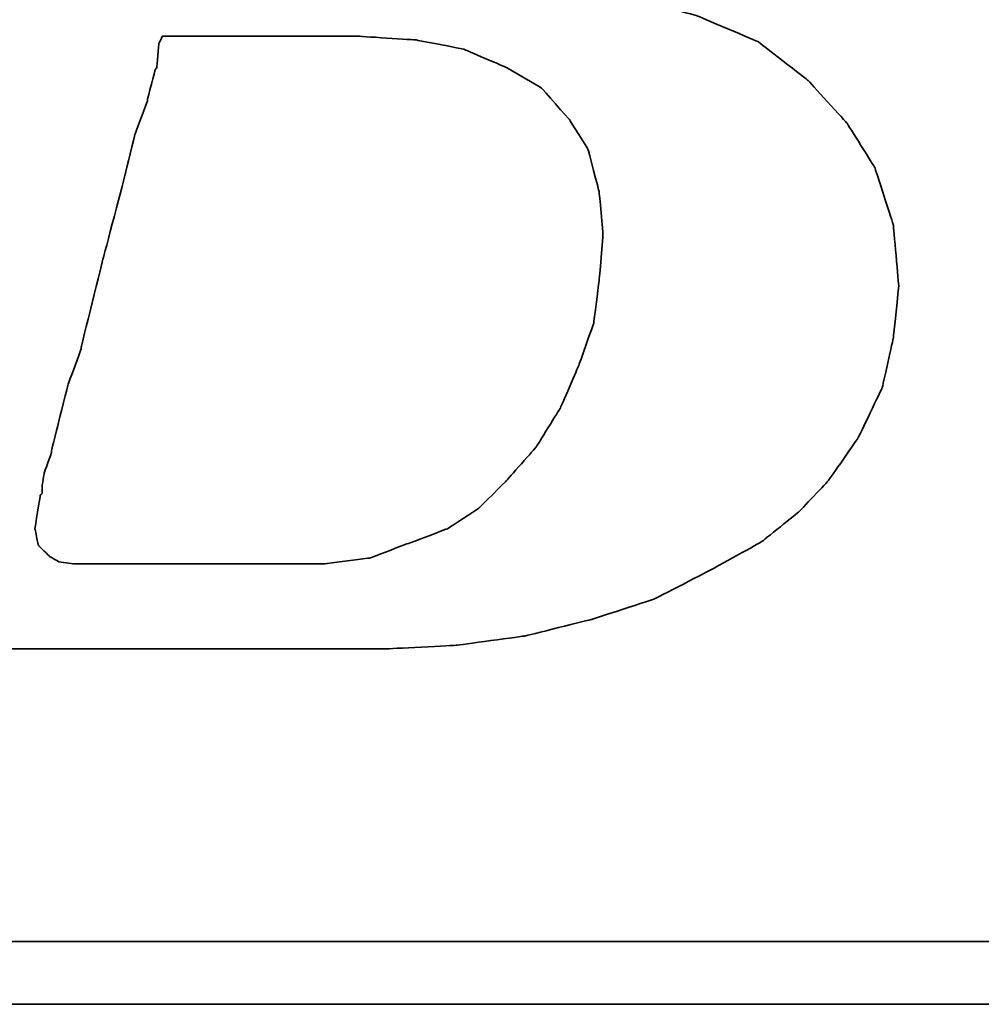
# Model space of a CAD drawing. Extents: x 670 to 902, y -15 to 132.
# Tile 27 of 50: x 838.78 to 842.02, y 75.76 to 79.06. Entities that reach past the tile are written whole.
import ezdxf

# ---------------------------------------------------------------- set-up
doc = ezdxf.new("R2010")
doc.units = 0
doc.header["$MEASUREMENT"] = 0
doc.layers.add('DIM', color=4, linetype='CONTINUOUS')
doc.layers.add('layer 1', color=7, linetype='CONTINUOUS')

# ---------------------------------------------------------------- blocks, each defined once
blk = doc.blocks.new('TBI MOTION logo(完整正式版)')
at = {"layer": 'layer 1', "color": 22, "lineweight": 35}
for points, knots in [([(-64.65375, -6.86375), (-64.65375, -6.86375), (-64.84375, -7.29625), (-64.84375, -7.29625), (-64.84375, -7.29625), (-64.84375, -7.29625), (-64.86875, -7.34375), (-64.86875, -7.34375), (-64.86875, -7.34375), (-64.86875, -7.34375), (-64.86875, -7.36875), (-64.86875, -7.36875), (-64.86875, -7.36875), (-64.86875, -7.36875), (-65.15375, -7.65375), (-65.15375, -7.65375), (-65.15375, -7.65375), (-65.15375, -7.65375), (-65.17875, -7.65375), (-65.17875, -7.65375), (-65.17875, -7.65375), (-65.17875, -7.65375), (-65.20375, -7.67875), (-65.20375, -7.67875), (-65.20375, -7.67875), (-65.20375, -7.67875), (-65.58875, -7.87125), (-65.58875, -7.87125), (-65.58875, -7.87125), (-65.58875, -7.87125), (-65.63375, -7.87125), (-65.63375, -7.87125), (-65.63375, -7.87125), (-65.63375, -7.87125), (-65.65875, -7.89375), (-65.65875, -7.89375), (-65.65875, -7.89375), (-65.65875, -7.89375), (-66.09375, -7.94375), (-66.09375, -7.94375), (-66.09375, -7.94375), (-66.09375, -7.94375), (-66.11375, -7.94375), (-66.11375, -7.94375), (-66.11375, -7.94375), (-66.11375, -7.94375), (-66.16375, -7.94375), (-66.16375, -7.94375), (-66.16375, -7.94375), (-66.16375, -7.94375), (-66.30875, -7.94375), (-66.30875, -7.94375), (-66.30875, -7.94375), (-66.30875, -7.94375), (-66.69375, -7.94375), (-66.69375, -7.94375), (-66.69375, -7.94375), (-66.69375, -7.94375), (-67.07375, -7.94375), (-67.07375, -7.94375), (-67.07375, -7.94375), (-67.07375, -7.94375), (-67.12375, -7.94375), (-67.12375, -7.94375), (-67.12375, -7.94375), (-67.12375, -7.94375), (-67.12375, -7.96625), (-67.12375, -7.96625), (-67.12375, -7.96625), (-67.12375, -7.96625), (-67.14875, -7.99125), (-67.14875, -7.99125), (-67.14875, -7.99125), (-67.14875, -7.99125), (-67.24375, -8.34875), (-67.24375, -8.34875), (-67.24375, -8.34875), (-67.24375, -8.34875), (-67.31375, -8.68625), (-67.31375, -8.68625), (-67.31375, -8.68625), (-67.31375, -8.68625), (-67.26875, -8.68625), (-67.26875, -8.68625), (-67.26875, -8.68625), (-67.26875, -8.68625), (-67.07375, -8.68625), (-67.07375, -8.68625), (-67.07375, -8.68625), (-67.07375, -8.68625), (-66.54875, -8.68625), (-66.54875, -8.68625), (-66.54875, -8.68625), (-66.54875, -8.68625), (-65.82625, -8.68625), (-65.82625, -8.68625), (-65.82625, -8.68625), (-65.82625, -8.68625), (-65.01375, -8.68625), (-65.01375, -8.68625), (-65.01375, -8.68625), (-65.01375, -8.68625), (-64.05375, -8.68625), (-64.05375, -8.68625), (-64.05375, -8.68625), (-64.05375, -8.68625), (-62.08375, -8.68625), (-62.08375, -8.68625), (-62.08375, -8.68625), (-62.08375, -8.68625), (-60.06875, -8.68625), (-60.06875, -8.68625), (-60.06875, -8.68625), (-60.06875, -8.68625), (-59.10875, -8.68625), (-59.10875, -8.68625), (-59.10875, -8.68625), (-59.10875, -8.68625), (-58.29375, -8.68625), (-58.29375, -8.68625), (-58.29375, -8.68625), (-58.29375, -8.68625), (-57.57375, -8.68625), (-57.57375, -8.68625), (-57.57375, -8.68625), (-57.57375, -8.68625), (-57.04875, -8.68625), (-57.04875, -8.68625), (-57.04875, -8.68625), (-57.04875, -8.68625), (-56.85375, -8.68625), (-56.85375, -8.68625), (-56.85375, -8.68625), (-56.85375, -8.68625), (-56.70875, -8.68625), (-56.70875, -8.68625), (-56.70875, -8.68625), (-56.70875, -8.68625), (-56.61375, -8.68625), (-56.61375, -8.68625), (-56.61375, -8.68625), (-56.61375, -8.68625), (-56.56875, -8.68625), (-56.56875, -8.68625), (-56.56875, -8.68625), (-56.56875, -8.68625), (-55.65375, -8.63875), (-55.65375, -8.63875), (-55.65375, -8.63875), (-55.65375, -8.63875), (-54.76875, -8.51875), (-54.76875, -8.51875), (-54.76875, -8.51875), (-54.76875, -8.51875), (-53.90375, -8.30375), (-53.90375, -8.30375), (-53.90375, -8.30375), (-53.90375, -8.30375), (-53.08875, -8.03875), (-53.08875, -8.03875), (-53.08875, -8.03875), (-53.08875, -8.03875), (-52.34375, -7.65375), (-52.34375, -7.65375), (-52.34375, -7.65375), (-52.34375, -7.65375), (-51.69875, -7.29625), (-51.69875, -7.29625), (-51.69875, -7.29625), (-51.69875, -7.29625), (-51.21875, -6.91125), (-51.21875, -6.91125), (-51.21875, -6.91125), (-51.21875, -6.91125), (-50.83375, -6.50375), (-50.83375, -6.50375), (-50.83375, -6.50375), (-50.83375, -6.50375), (-50.44875, -5.94875), (-50.44875, -5.94875), (-50.44875, -5.94875), (-50.44875, -5.94875), (-50.13875, -5.30375), (-50.13875, -5.30375), (-50.13875, -5.30375), (-50.13875, -5.30375), (-49.99375, -4.65375), (-49.99375, -4.65375), (-49.99375, -4.65375), (-49.99375, -4.65375), (-49.92375, -3.98375), (-49.92375, -3.98375), (-49.92375, -3.98375), (-49.92375, -3.98375), (-49.99375, -3.19374), (-49.99375, -3.19374), (-49.99375, -3.19374), (-49.99375, -3.19374), (-50.23374, -2.44874), (-50.23374, -2.44874), (-50.23374, -2.44874), (-50.23374, -2.44874), (-50.59375, -1.87374), (-50.59375, -1.87374), (-50.59375, -1.87374), (-50.59375, -1.87374), (-51.09875, -1.31874), (-51.09875, -1.31874), (-51.09875, -1.31874), (-51.09875, -1.31874), (-51.74375, -0.81875), (-51.74375, -0.81875), (-51.74375, -0.81875), (-51.74375, -0.81875), (-52.53875, -0.48125), (-52.53875, -0.48125), (-52.53875, -0.48125), (-52.53875, -0.48125), (-53.47375, -0.21875), (-53.47375, -0.21875), (-53.47375, -0.21875), (-53.47375, -0.21875), (-54.52875, -0.04874), (-54.52875, -0.04874), (-54.52875, -0.04874), (-54.52875, -0.04874), (-55.65375, 0.12125), (-55.65375, 0.12125), (-55.65375, 0.12125), (-55.65375, 0.12125), (-54.50375, 0.28624), (-54.50375, 0.28624), (-54.50375, 0.28624), (-54.50375, 0.28624), (-53.83375, 0.38124), (-53.83375, 0.38124), (-53.83375, 0.38124), (-53.83375, 0.38124), (-53.18375, 0.50125), (-53.18375, 0.50125), (-53.18375, 0.50125), (-53.18375, 0.50125), (-52.55875, 0.66874), (-52.55875, 0.66874), (-52.55875, 0.66874), (-52.55875, 0.66874), (-52.03375, 0.86124), (-52.03375, 0.86124), (-52.03375, 0.86124), (-52.03375, 0.86124), (-51.50374, 1.03124), (-51.50374, 1.03124), (-51.50374, 1.03124), (-51.50374, 1.03124), (-51.09875, 1.27125), (-51.09875, 1.27125), (-51.09875, 1.27125), (-51.09875, 1.27125), (-50.71375, 1.48624), (-50.71375, 1.48624), (-50.71375, 1.48624), (-50.71375, 1.48624), (-50.37625, 1.77625), (-50.37625, 1.77625), (-50.37625, 1.77625), (-50.37625, 1.77625), (-49.82375, 2.37625), (-49.82375, 2.37625), (-49.82375, 2.37625), (-49.82375, 2.37625), (-49.41875, 2.99625), (-49.41875, 2.99625), (-49.41875, 2.99625), (-49.41875, 2.99625), (-49.22375, 3.76625), (-49.22375, 3.76625), (-49.22375, 3.76625), (-49.22375, 3.76625), (-49.15375, 4.50874), (-49.15375, 4.50874), (-49.15375, 4.50874), (-49.15375, 4.50874), (-49.20375, 5.25125), (-49.20375, 5.25125), (-49.20375, 5.25125), (-49.20375, 5.25125), (-49.41875, 5.92625), (-49.41875, 5.92625), (-49.41875, 5.92625), (-49.41875, 5.92625), (-49.77875, 6.47625), (-49.77875, 6.47625), (-49.77875, 6.47625), (-49.77875, 6.47625), (-50.33125, 7.02624), (-50.33125, 7.02624), (-50.33125, 7.02624), (-50.33125, 7.02624), (-51.00125, 7.43625), (-51.00125, 7.43625), (-51.00125, 7.43625), (-51.00125, 7.43625), (-51.79375, 7.72625), (-51.79375, 7.72625), (-51.79375, 7.72625), (-51.79375, 7.72625), (-52.72875, 7.89124), (-52.72875, 7.89124), (-52.72875, 7.89124), (-52.72875, 7.89124), (-53.83375, 7.98625), (-53.83375, 7.98625), (-53.83375, 7.98625), (-53.83375, 7.98625), (-53.92875, 7.98625), (-53.92875, 7.98625), (-53.92875, 7.98625), (-53.92875, 7.98625), (-54.26375, 7.98625), (-54.26375, 7.98625), (-54.26375, 7.98625), (-54.26375, 7.98625), (-54.74375, 7.98625), (-54.74375, 7.98625), (-54.74375, 7.98625), (-54.74375, 7.98625), (-55.36875, 7.98625), (-55.36875, 7.98625), (-55.36875, 7.98625), (-55.36875, 7.98625), (-56.13375, 7.98625), (-56.13375, 7.98625), (-56.13375, 7.98625), (-56.13375, 7.98625), (-56.94875, 7.98625), (-56.94875, 7.98625), (-56.94875, 7.98625), (-56.94875, 7.98625), (-58.77625, 7.98625), (-58.77625, 7.98625), (-58.77625, 7.98625), (-58.77625, 7.98625), (-60.59875, 7.98625), (-60.59875, 7.98625), (-60.59875, 7.98625), (-60.59875, 7.98625), (-61.41375, 7.98625), (-61.41375, 7.98625), (-61.41375, 7.98625), (-61.41375, 7.98625), (-62.17875, 7.98625), (-62.17875, 7.98625), (-62.17875, 7.98625), (-62.17875, 7.98625), (-62.80375, 7.98625), (-62.80375, 7.98625), (-62.80375, 7.98625), (-62.80375, 7.98625), (-63.30625, 7.98625), (-63.30625, 7.98625), (-63.30625, 7.98625), (-63.30625, 7.98625), (-63.57375, 7.98625), (-63.57375, 7.98625), (-63.57375, 7.98625), (-63.57375, 7.98625), (-63.57375, 7.96375), (-63.57375, 7.96375), (-63.57375, 7.96375), (-63.57375, 7.96375), (-63.59875, 7.94125), (-63.59875, 7.94125), (-63.59875, 7.94125), (-63.59875, 7.94125), (-63.69375, 7.55625), (-63.69375, 7.55625), (-63.69375, 7.55625), (-63.69375, 7.55625), (-63.76375, 7.24624), (-63.76375, 7.24624), (-63.76375, 7.24624), (-63.76375, 7.24624), (-63.23875, 7.24624), (-63.23875, 7.24624), (-63.23875, 7.24624), (-63.23875, 7.24624), (-62.75875, 7.24624), (-62.75875, 7.24624), (-62.75875, 7.24624), (-62.75875, 7.24624), (-62.61125, 7.24624), (-62.61125, 7.24624), (-62.61125, 7.24624), (-62.61125, 7.24624), (-62.56625, 7.24624), (-62.56625, 7.24624), (-62.56625, 7.24624), (-62.56625, 7.24624), (-62.22875, 7.24624), (-62.22875, 7.24624), (-62.22875, 7.24624), (-62.22875, 7.24624), (-62.20375, 7.24624), (-62.20375, 7.24624), (-62.20375, 7.24624), (-62.20375, 7.24624), (-62.17875, 7.21875), (-62.17875, 7.21875), (-62.17875, 7.21875), (-62.17875, 7.21875), (-61.96375, 7.17125), (-61.96375, 7.17125), (-61.96375, 7.17125), (-61.96375, 7.17125), (-61.72375, 7.12624), (-61.72375, 7.12624), (-61.72375, 7.12624), (-61.72375, 7.12624), (-61.70375, 7.12624), (-61.70375, 7.12624), (-61.70375, 7.12624), (-61.70375, 7.12624), (-61.55875, 7.07624), (-61.55875, 7.07624), (-61.55875, 7.07624), (-61.55875, 7.07624), (-61.50875, 7.07624), (-61.50875, 7.07624), (-61.50875, 7.07624), (-61.50875, 7.07624), (-61.48375, 7.02624), (-61.48375, 7.02624), (-61.48375, 7.02624), (-61.48375, 7.02624), (-61.31875, 6.83375), (-61.31875, 6.83375), (-61.31875, 6.83375), (-61.31875, 6.83375), (-61.29375, 6.81125), (-61.29375, 6.81125), (-61.29375, 6.81125), (-61.29375, 6.81125), (-61.29375, 6.78625), (-61.29375, 6.78625), (-61.29375, 6.78625), (-61.29375, 6.78625), (-61.19875, 6.50124), (-61.19875, 6.50124), (-61.19875, 6.50124), (-61.19875, 6.50124), (-61.17375, 6.45124), (-61.17375, 6.45124), (-61.17375, 6.45124), (-61.17375, 6.45124), (-61.19875, 6.40625), (-61.19875, 6.40625), (-61.19875, 6.40625), (-61.19875, 6.40625), (-61.26875, 5.99624), (-61.26875, 5.99624), (-61.26875, 5.99624), (-61.26875, 5.99624), (-61.26875, 5.85125), (-61.26875, 5.85125), (-61.26875, 5.85125), (-61.26875, 5.85125), (-61.26875, 5.82625), (-61.26875, 5.82625), (-61.26875, 5.82625), (-61.26875, 5.82625), (-61.29375, 5.80625), (-61.29375, 5.80625), (-61.29375, 5.80625), (-61.29375, 5.80625), (-61.34125, 5.66125), (-61.34125, 5.66125), (-61.34125, 5.66125), (-61.34125, 5.66125), (-61.41375, 5.44625), (-61.41375, 5.44625), (-61.41375, 5.44625), (-61.41375, 5.44625), (-61.48375, 5.15625), (-61.48375, 5.15625), (-61.48375, 5.15625), (-61.48375, 5.15625), (-61.58375, 4.82124), (-61.58375, 4.82124), (-61.58375, 4.82124), (-61.58375, 4.82124), (-61.79875, 4.00375), (-61.79875, 4.00375), (-61.79875, 4.00375), (-61.79875, 4.00375), (-62.05875, 2.99625), (-62.05875, 2.99625), (-62.05875, 2.99625), (-62.05875, 2.99625), (-62.34875, 1.91625), (-62.34875, 1.91625), (-62.34875, 1.91625), (-62.34875, 1.91625), (-62.97375, -0.41124), (-62.97375, -0.41124), (-62.97375, -0.41124), (-62.97375, -0.41124), (-63.59875, -2.75875), (-63.59875, -2.75875), (-63.59875, -2.75875), (-63.59875, -2.75875), (-63.88375, -3.86374), (-63.88375, -3.86374), (-63.88375, -3.86374), (-63.88375, -3.86374), (-64.14875, -4.82374), (-64.14875, -4.82374), (-64.14875, -4.82374), (-64.14875, -4.82374), (-64.36375, -5.64125), (-64.36375, -5.64125), (-64.36375, -5.64125), (-64.36375, -5.64125), (-64.43625, -5.97625), (-64.43625, -5.97625), (-64.43625, -5.97625), (-64.43625, -5.97625), (-64.50875, -6.28625), (-64.50875, -6.28625), (-64.50875, -6.28625), (-64.50875, -6.28625), (-64.50875, -6.30875), (-64.50875, -6.30875), (-64.50875, -6.30875), (-64.50875, -6.30875), (-64.57875, -6.50375), (-64.57875, -6.50375), (-64.57875, -6.50375), (-64.57875, -6.50375), (-64.62875, -6.69625), (-64.62875, -6.69625), (-64.62875, -6.69625), (-64.62875, -6.69625), (-64.62875, -6.76875), (-64.62875, -6.76875), (-64.62875, -6.76875), (-64.62875, -6.76875), (-64.62875, -6.81375), (-64.62875, -6.81375), (-64.62875, -6.81375), (-64.62875, -6.81375), (-64.62875, -6.83875), (-64.62875, -6.83875), (-64.62875, -6.83875), (-64.62875, -6.83875), (-64.65375, -6.86375), (-64.65375, -6.86375)], [0, 0, 0, 0, 0.00719424, 0.00719424, 0.00719424, 0.00719425, 0.01438849, 0.01438849, 0.01438849, 0.0143885, 0.02158273, 0.02158273, 0.02158273, 0.02158274, 0.02877698, 0.02877698, 0.02877698, 0.02877699, 0.03597122, 0.03597122, 0.03597122, 0.03597123, 0.04316547, 0.04316547, 0.04316547, 0.04316548, 0.05035971, 0.05035971, 0.05035971, 0.05035972, 0.05755396, 0.05755396, 0.05755396, 0.05755397, 0.0647482, 0.0647482, 0.0647482, 0.06474821, 0.07194245, 0.07194245, 0.07194245, 0.07194246, 0.07913669, 0.07913669, 0.07913669, 0.0791367, 0.08633094, 0.08633094, 0.08633094, 0.08633095, 0.09352518, 0.09352518, 0.09352518, 0.09352519, 0.10071942, 0.10071942, 0.10071942, 0.10071943, 0.10791367, 0.10791367, 0.10791367, 0.10791368, 0.11510791, 0.11510791, 0.11510791, 0.11510792, 0.12230216, 0.12230216, 0.12230216, 0.12230217, 0.1294964, 0.1294964, 0.1294964, 0.12949641, 0.13669065, 0.13669065, 0.13669065, 0.13669066, 0.14388489, 0.14388489, 0.14388489, 0.1438849, 0.15107914, 0.15107914, 0.15107914, 0.15107915, 0.15827338, 0.15827338, 0.15827338, 0.15827339, 0.16546763, 0.16546763, 0.16546763, 0.16546764, 0.17266187, 0.17266187, 0.17266187, 0.17266188, 0.17985612, 0.17985612, 0.17985612, 0.17985613, 0.18705036, 0.18705036, 0.18705036, 0.18705037, 0.1942446, 0.1942446, 0.1942446, 0.19424461, 0.20143885, 0.20143885, 0.20143885, 0.20143886, 0.20863309, 0.20863309, 0.20863309, 0.2086331, 0.21582734, 0.21582734, 0.21582734, 0.21582735, 0.22302158, 0.22302158, 0.22302158, 0.22302159, 0.23021583, 0.23021583, 0.23021583, 0.23021584, 0.23741007, 0.23741007, 0.23741007, 0.23741008, 0.24460432, 0.24460432, 0.24460432, 0.24460433, 0.25179856, 0.25179856, 0.25179856, 0.25179857, 0.25899281, 0.25899281, 0.25899281, 0.25899282, 0.26618705, 0.26618705, 0.26618705, 0.26618706, 0.27338129, 0.27338129, 0.27338129, 0.2733813, 0.28057554, 0.28057554, 0.28057554, 0.28057555, 0.28776978, 0.28776978, 0.28776978, 0.28776979, 0.29496403, 0.29496403, 0.29496403, 0.29496404, 0.30215827, 0.30215827, 0.30215827, 0.30215828, 0.30935252, 0.30935252, 0.30935252, 0.30935253, 0.31654676, 0.31654676, 0.31654676, 0.31654677, 0.32374101, 0.32374101, 0.32374101, 0.32374102, 0.33093525, 0.33093525, 0.33093525, 0.33093526, 0.3381295, 0.3381295, 0.3381295, 0.33812951, 0.34532374, 0.34532374, 0.34532374, 0.34532375, 0.35251799, 0.35251799, 0.35251799, 0.352518, 0.35971223, 0.35971223, 0.35971223, 0.35971224, 0.36690647, 0.36690647, 0.36690647, 0.36690648, 0.37410072, 0.37410072, 0.37410072, 0.37410073, 0.38129496, 0.38129496, 0.38129496, 0.38129497, 0.38848921, 0.38848921, 0.38848921, 0.38848922, 0.39568345, 0.39568345, 0.39568345, 0.39568346, 0.4028777, 0.4028777, 0.4028777, 0.40287771, 0.41007194, 0.41007194, 0.41007194, 0.41007195, 0.41726619, 0.41726619, 0.41726619, 0.4172662, 0.42446043, 0.42446043, 0.42446043, 0.42446044, 0.43165468, 0.43165468, 0.43165468, 0.43165469, 0.43884892, 0.43884892, 0.43884892, 0.43884893, 0.44604317, 0.44604317, 0.44604317, 0.44604318, 0.45323741, 0.45323741, 0.45323741, 0.45323742, 0.46043165, 0.46043165, 0.46043165, 0.46043166, 0.4676259, 0.4676259, 0.4676259, 0.46762591, 0.47482014, 0.47482014, 0.47482014, 0.47482015, 0.48201439, 0.48201439, 0.48201439, 0.4820144, 0.48920863, 0.48920863, 0.48920863, 0.48920864, 0.49640288, 0.49640288, 0.49640288, 0.49640289, 0.50359712, 0.50359712, 0.50359712, 0.50359713, 0.51079137, 0.51079137, 0.51079137, 0.51079138, 0.51798561, 0.51798561, 0.51798561, 0.51798562, 0.52517986, 0.52517986, 0.52517986, 0.52517987, 0.5323741, 0.5323741, 0.5323741, 0.53237411, 0.53956835, 0.53956835, 0.53956835, 0.53956836, 0.54676259, 0.54676259, 0.54676259, 0.5467626, 0.55395683, 0.55395683, 0.55395683, 0.55395684, 0.56115108, 0.56115108, 0.56115108, 0.56115109, 0.56834532, 0.56834532, 0.56834532, 0.56834533, 0.57553957, 0.57553957, 0.57553957, 0.57553958, 0.58273381, 0.58273381, 0.58273381, 0.58273382, 0.58992806, 0.58992806, 0.58992806, 0.58992807, 0.5971223, 0.5971223, 0.5971223, 0.59712231, 0.60431655, 0.60431655, 0.60431655, 0.60431656, 0.61151079, 0.61151079, 0.61151079, 0.6115108, 0.61870504, 0.61870504, 0.61870504, 0.61870505, 0.62589928, 0.62589928, 0.62589928, 0.62589929, 0.63309353, 0.63309353, 0.63309353, 0.63309354, 0.64028777, 0.64028777, 0.64028777, 0.64028778, 0.64748201, 0.64748201, 0.64748201, 0.64748202, 0.65467626, 0.65467626, 0.65467626, 0.65467627, 0.6618705, 0.6618705, 0.6618705, 0.66187051, 0.66906475, 0.66906475, 0.66906475, 0.66906476, 0.67625899, 0.67625899, 0.67625899, 0.676259, 0.68345324, 0.68345324, 0.68345324, 0.68345325, 0.69064748, 0.69064748, 0.69064748, 0.69064749, 0.69784173, 0.69784173, 0.69784173, 0.69784174, 0.70503597, 0.70503597, 0.70503597, 0.70503598, 0.71223022, 0.71223022, 0.71223022, 0.71223023, 0.71942446, 0.71942446, 0.71942446, 0.71942447, 0.72661871, 0.72661871, 0.72661871, 0.72661872, 0.73381295, 0.73381295, 0.73381295, 0.73381296, 0.74100719, 0.74100719, 0.74100719, 0.7410072, 0.74820144, 0.74820144, 0.74820144, 0.74820145, 0.75539568, 0.75539568, 0.75539568, 0.75539569, 0.76258993, 0.76258993, 0.76258993, 0.76258994, 0.76978417, 0.76978417, 0.76978417, 0.76978418, 0.77697842, 0.77697842, 0.77697842, 0.77697843, 0.78417266, 0.78417266, 0.78417266, 0.78417267, 0.79136691, 0.79136691, 0.79136691, 0.79136692, 0.79856115, 0.79856115, 0.79856115, 0.79856116, 0.8057554, 0.8057554, 0.8057554, 0.80575541, 0.81294964, 0.81294964, 0.81294964, 0.81294965, 0.82014388, 0.82014388, 0.82014388, 0.82014389, 0.82733813, 0.82733813, 0.82733813, 0.82733814, 0.83453237, 0.83453237, 0.83453237, 0.83453238, 0.84172662, 0.84172662, 0.84172662, 0.84172663, 0.84892086, 0.84892086, 0.84892086, 0.84892087, 0.85611511, 0.85611511, 0.85611511, 0.85611512, 0.86330935, 0.86330935, 0.86330935, 0.86330936, 0.8705036, 0.8705036, 0.8705036, 0.87050361, 0.87769784, 0.87769784, 0.87769784, 0.87769785, 0.88489209, 0.88489209, 0.88489209, 0.8848921, 0.89208633, 0.89208633, 0.89208633, 0.89208634, 0.89928058, 0.89928058, 0.89928058, 0.89928059, 0.90647482, 0.90647482, 0.90647482, 0.90647483, 0.91366906, 0.91366906, 0.91366906, 0.91366907, 0.92086331, 0.92086331, 0.92086331, 0.92086332, 0.92805755, 0.92805755, 0.92805755, 0.92805756, 0.9352518, 0.9352518, 0.9352518, 0.93525181, 0.94244604, 0.94244604, 0.94244604, 0.94244605, 0.94964029, 0.94964029, 0.94964029, 0.9496403, 0.95683453, 0.95683453, 0.95683453, 0.95683454, 0.96402878, 0.96402878, 0.96402878, 0.96402879, 0.97122302, 0.97122302, 0.97122302, 0.97122303, 0.97841727, 0.97841727, 0.97841727, 0.97841728, 0.98561151, 0.98561151, 0.98561151, 0.98561152, 0.99280576, 0.99280576, 0.99280576, 0.99280577, 1, 1, 1, 1]), ([(-61.03125, -6.57375), (-61.03125, -6.57375), (-61.03125, -6.67125), (-61.03125, -6.67125), (-61.03125, -6.67125), (-61.03125, -6.67125), (-61.05375, -6.69625), (-61.05375, -6.69625), (-61.05375, -6.69625), (-61.05375, -6.69625), (-61.12375, -7.12875), (-61.12375, -7.12875), (-61.12375, -7.12875), (-61.12375, -7.12875), (-61.07875, -7.34375), (-61.07875, -7.34375), (-61.07875, -7.34375), (-61.07875, -7.34375), (-60.93375, -7.48875), (-60.93375, -7.48875), (-60.93375, -7.48875), (-60.93375, -7.48875), (-60.81375, -7.55625), (-60.81375, -7.55625), (-60.81375, -7.55625), (-60.81375, -7.55625), (-60.62375, -7.58375), (-60.62375, -7.58375), (-60.62375, -7.58375), (-60.62375, -7.58375), (-60.30875, -7.58375), (-60.30875, -7.58375), (-60.30875, -7.58375), (-60.30875, -7.58375), (-59.97375, -7.58375), (-59.97375, -7.58375), (-59.97375, -7.58375), (-59.97375, -7.58375), (-59.87875, -7.58375), (-59.87875, -7.58375), (-59.87875, -7.58375), (-59.87875, -7.58375), (-59.63625, -7.58375), (-59.63625, -7.58375), (-59.63625, -7.58375), (-59.63625, -7.58375), (-58.96875, -7.58375), (-58.96875, -7.58375), (-58.96875, -7.58375), (-58.96875, -7.58375), (-58.29375, -7.58375), (-58.29375, -7.58375), (-58.29375, -7.58375), (-58.29375, -7.58375), (-58.05375, -7.58375), (-58.05375, -7.58375), (-58.05375, -7.58375), (-58.05375, -7.58375), (-57.98375, -7.58375), (-57.98375, -7.58375), (-57.98375, -7.58375), (-57.98375, -7.58375), (-57.35875, -7.58375), (-57.35875, -7.58375), (-57.35875, -7.58375), (-57.35875, -7.58375), (-56.78375, -7.50875), (-56.78375, -7.50875), (-56.78375, -7.50875), (-56.78375, -7.50875), (-56.27875, -7.31875), (-56.27875, -7.31875), (-56.27875, -7.31875), (-56.27875, -7.31875), (-55.77375, -7.12875), (-55.77375, -7.12875), (-55.77375, -7.12875), (-55.77375, -7.12875), (-55.36875, -6.86375), (-55.36875, -6.86375), (-55.36875, -6.86375), (-55.36875, -6.86375), (-55.00875, -6.50375), (-55.00875, -6.50375), (-55.00875, -6.50375), (-55.00875, -6.50375), (-54.62375, -6.06875), (-54.62375, -6.06875), (-54.62375, -6.06875), (-54.62375, -6.06875), (-54.31375, -5.56875), (-54.31375, -5.56875), (-54.31375, -5.56875), (-54.31375, -5.56875), (-54.07375, -5.01625), (-54.07375, -5.01625), (-54.07375, -5.01625), (-54.07375, -5.01625), (-53.87875, -4.46374), (-53.87875, -4.46374), (-53.87875, -4.46374), (-53.87875, -4.46374), (-53.80875, -3.91375), (-53.80875, -3.91375), (-53.80875, -3.91375), (-53.80875, -3.91375), (-53.75875, -3.31375), (-53.75875, -3.31375), (-53.75875, -3.31375), (-53.75875, -3.31375), (-53.80875, -2.75875), (-53.80875, -2.75875), (-53.80875, -2.75875), (-53.80875, -2.75875), (-53.95375, -2.20875), (-53.95375, -2.20875), (-53.95375, -2.20875), (-53.95375, -2.20875), (-54.19375, -1.82625), (-54.19375, -1.82625), (-54.19375, -1.82625), (-54.19375, -1.82625), (-54.55375, -1.41875), (-54.55375, -1.41875), (-54.55375, -1.41875), (-54.55375, -1.41875), (-55.00875, -1.15125), (-55.00875, -1.15125), (-55.00875, -1.15125), (-55.00875, -1.15125), (-55.56125, -0.91375), (-55.56125, -0.91375), (-55.56125, -0.91375), (-55.56125, -0.91375), (-56.18125, -0.79375), (-56.18125, -0.79375), (-56.18125, -0.79375), (-56.18125, -0.79375), (-56.94875, -0.74374), (-56.94875, -0.74374), (-56.94875, -0.74374), (-56.94875, -0.74374), (-56.99875, -0.74374), (-56.99875, -0.74374), (-56.99875, -0.74374), (-56.99875, -0.74374), (-57.09375, -0.74374), (-57.09375, -0.74374), (-57.09375, -0.74374), (-57.09375, -0.74374), (-57.38375, -0.74374), (-57.38375, -0.74374), (-57.38375, -0.74374), (-57.38375, -0.74374), (-57.76875, -0.74374), (-57.76875, -0.74374), (-57.76875, -0.74374), (-57.76875, -0.74374), (-58.24625, -0.74374), (-58.24625, -0.74374), (-58.24625, -0.74374), (-58.24625, -0.74374), (-58.72875, -0.74374), (-58.72875, -0.74374), (-58.72875, -0.74374), (-58.72875, -0.74374), (-59.20875, -0.74374), (-59.20875, -0.74374), (-59.20875, -0.74374), (-59.20875, -0.74374), (-59.46875, -0.74374), (-59.46875, -0.74374), (-59.46875, -0.74374), (-59.46875, -0.74374), (-59.51625, -0.83875), (-59.51625, -0.83875), (-59.51625, -0.83875), (-59.51625, -0.83875), (-59.54375, -1.15125), (-59.54375, -1.15125), (-59.54375, -1.15125), (-59.54375, -1.15125), (-59.56375, -1.17874), (-59.56375, -1.17874), (-59.56375, -1.17874), (-59.56375, -1.17874), (-59.66375, -1.55875), (-59.66375, -1.55875), (-59.66375, -1.55875), (-59.66375, -1.55875), (-59.66375, -1.58375), (-59.66375, -1.58375), (-59.66375, -1.58375), (-59.66375, -1.58375), (-59.82875, -2.01874), (-59.82875, -2.01874), (-59.82875, -2.01874), (-59.82875, -2.01874), (-59.94875, -2.52125), (-59.94875, -2.52125), (-59.94875, -2.52125), (-59.94875, -2.52125), (-60.23875, -3.62375), (-60.23875, -3.62375), (-60.23875, -3.62375), (-60.23875, -3.62375), (-60.52375, -4.77624), (-60.52375, -4.77624), (-60.52375, -4.77624), (-60.52375, -4.77624), (-60.52375, -4.79874), (-60.52375, -4.79874), (-60.52375, -4.79874), (-60.52375, -4.79874), (-60.69125, -5.25375), (-60.69125, -5.25375), (-60.69125, -5.25375), (-60.69125, -5.25375), (-60.81375, -5.73625), (-60.81375, -5.73625), (-60.81375, -5.73625), (-60.81375, -5.73625), (-60.90875, -6.11875), (-60.90875, -6.11875), (-60.90875, -6.11875), (-60.90875, -6.11875), (-60.90875, -6.14375), (-60.90875, -6.14375), (-60.90875, -6.14375), (-60.90875, -6.14375), (-61.00375, -6.40875), (-61.00375, -6.40875), (-61.00375, -6.40875), (-61.00375, -6.40875), (-61.03125, -6.57375), (-61.03125, -6.57375)], [0, 0, 0, 0, 0.01694915, 0.01694915, 0.01694915, 0.01694916, 0.03389831, 0.03389831, 0.03389831, 0.03389832, 0.05084746, 0.05084746, 0.05084746, 0.05084747, 0.06779661, 0.06779661, 0.06779661, 0.06779662, 0.08474576, 0.08474576, 0.08474576, 0.08474577, 0.10169492, 0.10169492, 0.10169492, 0.10169493, 0.11864407, 0.11864407, 0.11864407, 0.11864408, 0.13559322, 0.13559322, 0.13559322, 0.13559323, 0.15254237, 0.15254237, 0.15254237, 0.15254238, 0.16949153, 0.16949153, 0.16949153, 0.16949154, 0.18644068, 0.18644068, 0.18644068, 0.18644069, 0.20338983, 0.20338983, 0.20338983, 0.20338984, 0.22033898, 0.22033898, 0.22033898, 0.22033899, 0.23728814, 0.23728814, 0.23728814, 0.23728815, 0.25423729, 0.25423729, 0.25423729, 0.2542373, 0.27118644, 0.27118644, 0.27118644, 0.27118645, 0.28813559, 0.28813559, 0.28813559, 0.2881356, 0.30508475, 0.30508475, 0.30508475, 0.30508476, 0.3220339, 0.3220339, 0.3220339, 0.32203391, 0.33898305, 0.33898305, 0.33898305, 0.33898306, 0.3559322, 0.3559322, 0.3559322, 0.35593221, 0.37288136, 0.37288136, 0.37288136, 0.37288137, 0.38983051, 0.38983051, 0.38983051, 0.38983052, 0.40677966, 0.40677966, 0.40677966, 0.40677967, 0.42372881, 0.42372881, 0.42372881, 0.42372882, 0.44067797, 0.44067797, 0.44067797, 0.44067798, 0.45762712, 0.45762712, 0.45762712, 0.45762713, 0.47457627, 0.47457627, 0.47457627, 0.47457628, 0.49152542, 0.49152542, 0.49152542, 0.49152543, 0.50847458, 0.50847458, 0.50847458, 0.50847459, 0.52542373, 0.52542373, 0.52542373, 0.52542374, 0.54237288, 0.54237288, 0.54237288, 0.54237289, 0.55932203, 0.55932203, 0.55932203, 0.55932204, 0.57627119, 0.57627119, 0.57627119, 0.5762712, 0.59322034, 0.59322034, 0.59322034, 0.59322035, 0.61016949, 0.61016949, 0.61016949, 0.6101695, 0.62711864, 0.62711864, 0.62711864, 0.62711865, 0.6440678, 0.6440678, 0.6440678, 0.64406781, 0.66101695, 0.66101695, 0.66101695, 0.66101696, 0.6779661, 0.6779661, 0.6779661, 0.67796611, 0.69491525, 0.69491525, 0.69491525, 0.69491526, 0.71186441, 0.71186441, 0.71186441, 0.71186442, 0.72881356, 0.72881356, 0.72881356, 0.72881357, 0.74576271, 0.74576271, 0.74576271, 0.74576272, 0.76271186, 0.76271186, 0.76271186, 0.76271187, 0.77966102, 0.77966102, 0.77966102, 0.77966103, 0.79661017, 0.79661017, 0.79661017, 0.79661018, 0.81355932, 0.81355932, 0.81355932, 0.81355933, 0.83050847, 0.83050847, 0.83050847, 0.83050848, 0.84745763, 0.84745763, 0.84745763, 0.84745764, 0.86440678, 0.86440678, 0.86440678, 0.86440679, 0.88135593, 0.88135593, 0.88135593, 0.88135594, 0.89830508, 0.89830508, 0.89830508, 0.89830509, 0.91525424, 0.91525424, 0.91525424, 0.91525425, 0.93220339, 0.93220339, 0.93220339, 0.9322034, 0.94915254, 0.94915254, 0.94915254, 0.94915255, 0.96610169, 0.96610169, 0.96610169, 0.9661017, 0.98305085, 0.98305085, 0.98305085, 0.98305086, 1, 1, 1, 1]), ([(75.90875, -9.47875), (75.90875, -9.47875), (75.90875, -12.28625), (75.90875, -12.28625), (75.90875, -12.28625), (75.90875, -12.28625), (75.90875, -12.47875), (75.90875, -12.47875), (75.90875, -12.47875), (75.90875, -12.47875), (75.71625, -12.47875), (75.71625, -12.47875), (75.71625, -12.47875), (75.71625, -12.47875), (-88.32875, -12.47875), (-88.32875, -12.47875), (-88.32875, -12.47875), (-88.32875, -12.47875), (-88.32875, -13.29375), (-88.32875, -13.29375), (-88.32875, -13.29375), (-88.32875, -13.29375), (82.89125, -13.29375), (82.89125, -13.29375), (82.89125, -13.29375), (82.89125, -13.29375), (75.90875, -9.47875), (75.90875, -9.47875)], [0, 0, 0, 0, 0.14285714, 0.14285714, 0.14285714, 0.14285715, 0.28571429, 0.28571429, 0.28571429, 0.2857143, 0.42857143, 0.42857143, 0.42857143, 0.42857144, 0.57142857, 0.57142857, 0.57142857, 0.57142858, 0.71428571, 0.71428571, 0.71428571, 0.71428572, 0.85714286, 0.85714286, 0.85714286, 0.85714287, 1, 1, 1, 1])]:
    blk.add_open_spline(points, degree=3, knots=knots, dxfattribs=at)

msp = doc.modelspace()

# ---------------------------------------------------------------- block references
at = {"layer": 'DIM', "xscale": 0.2591999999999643, "yscale": 0.2591999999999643, "zscale": 0.2591999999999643}
msp.add_blockref('TBI MOTION logo(完整正式版)', (854.67868, 79.2017), dxfattribs=at)

doc.saveas('drawing.dxf')
